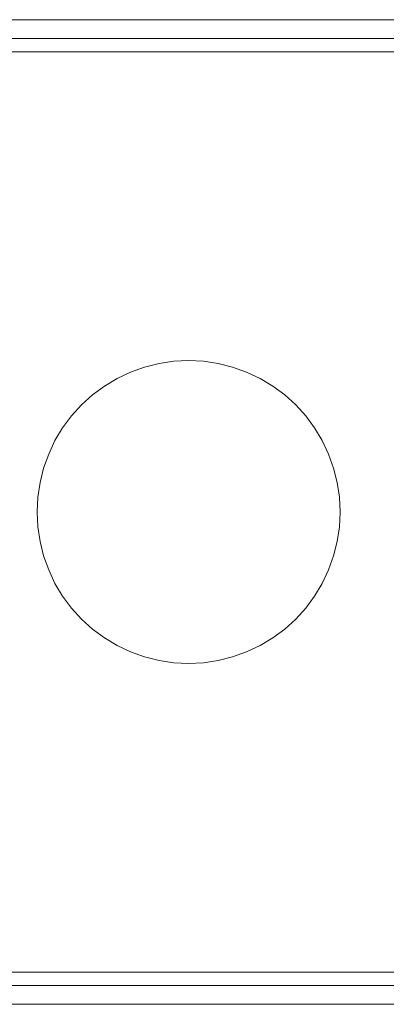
# Model space of a CAD drawing. Header units: millimetres. Extents: x -230 to 230, y -130 to 130.
# Tile 23 of 47: x -45 to 52, y -130 to 130. Entities that reach past the tile are written whole.
import ezdxf

# ---------------------------------------------------------------- set-up
doc = ezdxf.new("R2010")
doc.units = ezdxf.units.MM
doc.header["$LTSCALE"] = 25.4
doc.header["$PDMODE"] = 1
doc.header["$PDSIZE"] = -2
doc.layers.add('Lighting-Moving Light', color=7, linetype='Continuous', lineweight=5, true_color=0x000000)

# ---------------------------------------------------------------- blocks, each defined once
blk = doc.blocks.new('Group-1')
at = {"layer": 'Lighting-Moving Light', "color": 7, "linetype": 'Continuous', "lineweight": 5, "transparency": 33554687}
for points, invisible_edges in [([(-761.08, 239.03, -25), (-516.16, 239.03, -25), (-516.42, 243.99, -29.96), (-760.82, 243.99, -29.96)], 10), ([(-519.67, 235.52, -116.92), (-757.57, 235.52, -116.92), (-760.82, 243.99, -108.46), (-516.42, 243.99, -108.46)], 10), ([(-503.58, 1.53, -25), (-503.58, 226.45, -25), (-761.08, 239.03, -25), (-761.08, -11.05, -25)], 14), ([(-516.16, 239.03, -25), (-761.08, 239.03, -25), (-503.58, 226.45, -25)], 10), ([(-770.15, 222.94, -116.92), (-519.67, 235.52, -116.92), (-519.67, -7.54, -116.92), (-757.57, -7.54, -116.92)], 11), ([(-757.57, 235.52, -116.92), (-519.67, 235.52, -116.92), (-770.15, 222.94, -116.92)], 10), ([(-503.58, 1.53, -25), (-761.08, -11.05, -25), (-516.16, -11.05, -25)], 9), ([(-516.42, -16.01, -108.46), (-760.82, -16.01, -108.46), (-757.57, -7.54, -116.92), (-519.67, -7.54, -116.92)], 10), ([(-516.16, -11.05, -25), (-761.08, -11.05, -25), (-760.82, -16.01, -29.96), (-516.42, -16.01, -29.96)], 10)]:
    blk.add_3dface(points, dxfattribs=dict(at, invisible_edges=invisible_edges))
for points in [[(-516.42, 243.99, -29.96), (-516.42, 243.99, -108.46), (-760.82, 243.99, -108.46), (-760.82, 243.99, -29.96)], [(-516.42, -16.01, -108.46), (-516.42, -16.01, -29.96), (-760.82, -16.01, -29.96), (-760.82, -16.01, -108.46)]]:
    blk.add_3dface(points, dxfattribs=at)
at = {"layer": 'Lighting-Moving Light', "color": 0, "flags": 1}
for tag in ['Yoke', '3D_Symbol_Name', 'Weight', 'Weight', 'Wattage', 'Candlepower', 'Body', 'Model_Name', 'Beam_Angle', 'Field_Angle', 'Remarks', 'Beam_Angle_2', 'Field_Angle_2', 'Num_Channels', 'Frame_Size', 'Device_Type', 'FixtureID', 'Frame_Size', 'Base', 'Lens', 'Inst_Type', 'Lamp']:
    blk.add_attdef(tag, (-554.51, 111.22), '', height=0.18, dxfattribs=at)
blk = doc.blocks.new('Group-2-1')
at = {"layer": 'Lighting-Moving Light', "color": 7, "linetype": 'Continuous', "lineweight": 5, "transparency": 33554687}
for points, invisible_edges in [([(-642.54, 153.8, -457.37), (-646.42, 153.22, -457.37), (-650.23, 152.27, -457.37), (-642.54, 153.8, -457.37)], 12), ([(-627.01, 152.27, -457.37), (-642.54, 153.8, -457.37), (-650.23, 152.27, -457.37), (-627.01, 152.27, -457.37)], 15), ([(-642.54, 153.8, -460.54), (-646.42, 153.22, -460.54), (-650.23, 152.27, -460.54), (-642.54, 153.8, -460.54)], 12), ([(-627.01, 152.27, -460.54), (-642.54, 153.8, -460.54), (-650.23, 152.27, -460.54), (-627.01, 152.27, -460.54)], 15), ([(-634.7, 153.8, -457.37), (-638.62, 153.99, -457.37), (-642.54, 153.8, -457.37), (-634.7, 153.8, -457.37)], 12), ([(-634.7, 153.8, -460.54), (-638.62, 153.99, -460.54), (-642.54, 153.8, -460.54), (-634.7, 153.8, -460.54)], 12), ([(-627.01, 152.27, -457.37), (-634.7, 153.8, -457.37), (-642.54, 153.8, -457.37), (-627.01, 152.27, -457.37)], 15), ([(-627.01, 152.27, -460.54), (-634.7, 153.8, -460.54), (-642.54, 153.8, -460.54), (-627.01, 152.27, -460.54)], 15), ([(-627.01, 152.27, -457.37), (-630.82, 153.22, -457.37), (-634.7, 153.8, -457.37), (-627.01, 152.27, -457.37)], 12), ([(-627.01, 152.27, -460.54), (-630.82, 153.22, -460.54), (-634.7, 153.8, -460.54), (-627.01, 152.27, -460.54)], 12), ([(-650.23, 152.27, -457.37), (-657.47, 149.27, -457.37), (-663.99, 144.91, -457.37), (-650.23, 152.27, -457.37)], 15), ([(-613.24, 144.91, -457.37), (-650.23, 152.27, -457.37), (-663.99, 144.91, -457.37), (-613.24, 144.91, -457.37)], 15), ([(-650.23, 152.27, -460.54), (-657.47, 149.27, -460.54), (-663.99, 144.91, -460.54), (-650.23, 152.27, -460.54)], 15), ([(-613.24, 144.91, -460.54), (-650.23, 152.27, -460.54), (-663.99, 144.91, -460.54), (-613.24, 144.91, -460.54)], 15), ([(-650.23, 152.27, -457.37), (-653.93, 150.94, -457.37), (-657.47, 149.27, -457.37), (-650.23, 152.27, -457.37)], 12), ([(-650.23, 152.27, -460.54), (-653.93, 150.94, -460.54), (-657.47, 149.27, -460.54), (-650.23, 152.27, -460.54)], 12), ([(-613.24, 144.91, -457.37), (-627.01, 152.27, -457.37), (-650.23, 152.27, -457.37), (-613.24, 144.91, -457.37)], 15), ([(-613.24, 144.91, -460.54), (-627.01, 152.27, -460.54), (-650.23, 152.27, -460.54), (-613.24, 144.91, -460.54)], 15), ([(-619.76, 149.27, -457.37), (-623.31, 150.94, -457.37), (-627.01, 152.27, -457.37), (-619.76, 149.27, -457.37)], 12), ([(-613.24, 144.91, -457.37), (-619.76, 149.27, -457.37), (-627.01, 152.27, -457.37), (-613.24, 144.91, -457.37)], 15), ([(-619.76, 149.27, -460.54), (-623.31, 150.94, -460.54), (-627.01, 152.27, -460.54), (-619.76, 149.27, -460.54)], 12), ([(-613.24, 144.91, -460.54), (-619.76, 149.27, -460.54), (-627.01, 152.27, -460.54), (-613.24, 144.91, -460.54)], 15), ([(-657.47, 149.27, -457.37), (-660.84, 147.25, -457.37), (-663.99, 144.91, -457.37), (-657.47, 149.27, -457.37)], 12), ([(-657.47, 149.27, -460.54), (-660.84, 147.25, -460.54), (-663.99, 144.91, -460.54), (-657.47, 149.27, -460.54)], 12), ([(-613.24, 144.91, -457.37), (-616.4, 147.25, -457.37), (-619.76, 149.27, -457.37), (-613.24, 144.91, -457.37)], 12), ([(-613.24, 144.91, -460.54), (-616.4, 147.25, -460.54), (-619.76, 149.27, -460.54), (-613.24, 144.91, -460.54)], 12), ([(-663.99, 144.91, -457.37), (-676.9, 125.6, -457.37), (-678.43, 110.07, -457.37), (-663.99, 144.91, -457.37)], 15), ([(-663.99, 144.91, -457.37), (-678.43, 110.07, -457.37), (-650.23, 75.71, -457.37), (-663.99, 144.91, -457.37)], 15), ([(-663.99, 144.91, -460.54), (-676.9, 125.6, -460.54), (-678.43, 110.07, -460.54), (-663.99, 144.91, -460.54)], 15), ([(-663.99, 144.91, -460.54), (-678.43, 110.07, -460.54), (-650.23, 75.71, -460.54), (-663.99, 144.91, -460.54)], 15), ([(-663.99, 144.91, -457.37), (-671.88, 136.21, -457.37), (-676.9, 125.6, -457.37), (-663.99, 144.91, -457.37)], 15), ([(-663.99, 144.91, -460.54), (-671.88, 136.21, -460.54), (-676.9, 125.6, -460.54), (-663.99, 144.91, -460.54)], 15), ([(-663.99, 144.91, -457.37), (-666.9, 142.27, -457.37), (-671.88, 136.21, -457.37), (-663.99, 144.91, -457.37)], 14), ([(-663.99, 144.91, -460.54), (-666.9, 142.27, -460.54), (-671.88, 136.21, -460.54), (-663.99, 144.91, -460.54)], 14), ([(-603.34, 95.13, -457.37), (-613.24, 144.91, -457.37), (-663.99, 144.91, -457.37), (-603.34, 95.13, -457.37)], 15), ([(-663.99, 144.91, -457.37), (-650.23, 75.71, -457.37), (-603.34, 95.13, -457.37), (-663.99, 144.91, -457.37)], 15), ([(-603.34, 95.13, -460.54), (-613.24, 144.91, -460.54), (-663.99, 144.91, -460.54), (-603.34, 95.13, -460.54)], 15), ([(-663.99, 144.91, -460.54), (-650.23, 75.71, -460.54), (-603.34, 95.13, -460.54), (-663.99, 144.91, -460.54)], 15), ([(-605.36, 136.21, -457.37), (-610.33, 142.27, -457.37), (-613.24, 144.91, -457.37), (-605.36, 136.21, -457.37)], 13), ([(-600.34, 125.6, -457.37), (-605.36, 136.21, -457.37), (-613.24, 144.91, -457.37), (-600.34, 125.6, -457.37)], 15), ([(-603.34, 95.13, -457.37), (-600.34, 125.6, -457.37), (-613.24, 144.91, -457.37), (-603.34, 95.13, -457.37)], 15), ([(-605.36, 136.21, -460.54), (-610.33, 142.27, -460.54), (-613.24, 144.91, -460.54), (-605.36, 136.21, -460.54)], 13), ([(-600.34, 125.6, -460.54), (-605.36, 136.21, -460.54), (-613.24, 144.91, -460.54), (-600.34, 125.6, -460.54)], 15), ([(-603.34, 95.13, -460.54), (-600.34, 125.6, -460.54), (-613.24, 144.91, -460.54), (-603.34, 95.13, -460.54)], 15), ([(-666.9, 142.27, -457.37), (-669.54, 139.37, -457.37), (-671.88, 136.21, -457.37), (-666.9, 142.27, -457.37)], 12), ([(-666.9, 142.27, -460.54), (-669.54, 139.37, -460.54), (-671.88, 136.21, -460.54), (-666.9, 142.27, -460.54)], 12), ([(-605.36, 136.21, -457.37), (-607.7, 139.37, -457.37), (-610.33, 142.27, -457.37), (-605.36, 136.21, -457.37)], 12), ([(-605.36, 136.21, -460.54), (-607.7, 139.37, -460.54), (-610.33, 142.27, -460.54), (-605.36, 136.21, -460.54)], 12), ([(-671.88, 136.21, -457.37), (-673.9, 132.85, -457.37), (-676.9, 125.6, -457.37), (-671.88, 136.21, -457.37)], 14), ([(-671.88, 136.21, -460.54), (-673.9, 132.85, -460.54), (-676.9, 125.6, -460.54), (-671.88, 136.21, -460.54)], 14), ([(-600.34, 125.6, -457.37), (-603.34, 132.85, -457.37), (-605.36, 136.21, -457.37), (-600.34, 125.6, -457.37)], 13), ([(-600.34, 125.6, -460.54), (-603.34, 132.85, -460.54), (-605.36, 136.21, -460.54), (-600.34, 125.6, -460.54)], 13), ([(-673.9, 132.85, -457.37), (-675.57, 129.3, -457.37), (-676.9, 125.6, -457.37), (-673.9, 132.85, -457.37)], 12), ([(-673.9, 132.85, -460.54), (-675.57, 129.3, -460.54), (-676.9, 125.6, -460.54), (-673.9, 132.85, -460.54)], 12), ([(-600.34, 125.6, -457.37), (-601.66, 129.3, -457.37), (-603.34, 132.85, -457.37), (-600.34, 125.6, -457.37)], 12), ([(-600.34, 125.6, -460.54), (-601.66, 129.3, -460.54), (-603.34, 132.85, -460.54), (-600.34, 125.6, -460.54)], 12), ([(-676.9, 125.6, -457.37), (-677.85, 121.79, -457.37), (-678.43, 117.91, -457.37), (-676.9, 125.6, -457.37)], 12), ([(-676.9, 125.6, -457.37), (-678.43, 117.91, -457.37), (-678.43, 110.07, -457.37), (-676.9, 125.6, -457.37)], 15), ([(-676.9, 125.6, -460.54), (-677.85, 121.79, -460.54), (-678.43, 117.91, -460.54), (-676.9, 125.6, -460.54)], 12), ([(-676.9, 125.6, -460.54), (-678.43, 117.91, -460.54), (-678.43, 110.07, -460.54), (-676.9, 125.6, -460.54)], 15), ([(-603.34, 95.13, -457.37), (-598.81, 110.07, -457.37), (-600.34, 125.6, -457.37), (-603.34, 95.13, -457.37)], 15), ([(-603.34, 95.13, -460.54), (-598.81, 110.07, -460.54), (-600.34, 125.6, -460.54), (-603.34, 95.13, -460.54)], 15), ([(-598.81, 117.91, -457.37), (-599.39, 121.79, -457.37), (-600.34, 125.6, -457.37), (-598.81, 117.91, -457.37)], 12), ([(-598.81, 110.07, -457.37), (-598.81, 117.91, -457.37), (-600.34, 125.6, -457.37), (-598.81, 110.07, -457.37)], 15), ([(-598.81, 117.91, -460.54), (-599.39, 121.79, -460.54), (-600.34, 125.6, -460.54), (-598.81, 117.91, -460.54)], 12), ([(-598.81, 110.07, -460.54), (-598.81, 117.91, -460.54), (-600.34, 125.6, -460.54), (-598.81, 110.07, -460.54)], 15), ([(-678.43, 117.91, -457.37), (-678.62, 113.99, -457.37), (-678.43, 110.07, -457.37), (-678.43, 117.91, -457.37)], 12), ([(-678.43, 117.91, -460.54), (-678.62, 113.99, -460.54), (-678.43, 110.07, -460.54), (-678.43, 117.91, -460.54)], 12), ([(-598.81, 110.07, -457.37), (-598.62, 113.99, -457.37), (-598.81, 117.91, -457.37), (-598.81, 110.07, -457.37)], 12), ([(-598.81, 110.07, -460.54), (-598.62, 113.99, -460.54), (-598.81, 117.91, -460.54), (-598.81, 110.07, -460.54)], 12), ([(-678.43, 110.07, -457.37), (-677.85, 106.19, -457.37), (-676.9, 102.38, -457.37), (-678.43, 110.07, -457.37)], 12), ([(-678.43, 110.07, -457.37), (-676.9, 102.38, -457.37), (-673.9, 95.13, -457.37), (-678.43, 110.07, -457.37)], 15), ([(-678.43, 110.07, -457.37), (-673.9, 95.13, -457.37), (-666.9, 85.71, -457.37), (-678.43, 110.07, -457.37)], 15), ([(-678.43, 110.07, -457.37), (-666.9, 85.71, -457.37), (-650.23, 75.71, -457.37), (-678.43, 110.07, -457.37)], 15), ([(-678.43, 110.07, -460.54), (-677.85, 106.19, -460.54), (-676.9, 102.38, -460.54), (-678.43, 110.07, -460.54)], 12), ([(-678.43, 110.07, -460.54), (-676.9, 102.38, -460.54), (-673.9, 95.13, -460.54), (-678.43, 110.07, -460.54)], 15), ([(-678.43, 110.07, -460.54), (-673.9, 95.13, -460.54), (-666.9, 85.71, -460.54), (-678.43, 110.07, -460.54)], 15), ([(-678.43, 110.07, -460.54), (-666.9, 85.71, -460.54), (-650.23, 75.71, -460.54), (-678.43, 110.07, -460.54)], 15), ([(-603.34, 95.13, -457.37), (-600.34, 102.38, -457.37), (-598.81, 110.07, -457.37), (-603.34, 95.13, -457.37)], 15), ([(-603.34, 95.13, -460.54), (-600.34, 102.38, -460.54), (-598.81, 110.07, -460.54), (-603.34, 95.13, -460.54)], 15), ([(-600.34, 102.38, -457.37), (-599.39, 106.19, -457.37), (-598.81, 110.07, -457.37), (-600.34, 102.38, -457.37)], 12), ([(-600.34, 102.38, -460.54), (-599.39, 106.19, -460.54), (-598.81, 110.07, -460.54), (-600.34, 102.38, -460.54)], 12), ([(-676.9, 102.38, -457.37), (-675.57, 98.68, -457.37), (-673.9, 95.13, -457.37), (-676.9, 102.38, -457.37)], 12), ([(-676.9, 102.38, -460.54), (-675.57, 98.68, -460.54), (-673.9, 95.13, -460.54), (-676.9, 102.38, -460.54)], 12), ([(-603.34, 95.13, -457.37), (-601.66, 98.68, -457.37), (-600.34, 102.38, -457.37), (-603.34, 95.13, -457.37)], 12), ([(-603.34, 95.13, -460.54), (-601.66, 98.68, -460.54), (-600.34, 102.38, -460.54), (-603.34, 95.13, -460.54)], 12), ([(-673.9, 95.13, -457.37), (-671.88, 91.77, -457.37), (-666.9, 85.71, -457.37), (-673.9, 95.13, -457.37)], 14), ([(-673.9, 95.13, -460.54), (-671.88, 91.77, -460.54), (-666.9, 85.71, -460.54), (-673.9, 95.13, -460.54)], 14), ([(-650.23, 75.71, -457.37), (-619.76, 78.71, -457.37), (-603.34, 95.13, -457.37), (-650.23, 75.71, -457.37)], 15), ([(-650.23, 75.71, -460.54), (-619.76, 78.71, -460.54), (-603.34, 95.13, -460.54), (-650.23, 75.71, -460.54)], 15), ([(-619.76, 78.71, -457.37), (-610.33, 85.71, -457.37), (-603.34, 95.13, -457.37), (-619.76, 78.71, -457.37)], 15), ([(-619.76, 78.71, -460.54), (-610.33, 85.71, -460.54), (-603.34, 95.13, -460.54), (-619.76, 78.71, -460.54)], 15), ([(-610.33, 85.71, -457.37), (-605.36, 91.77, -457.37), (-603.34, 95.13, -457.37), (-610.33, 85.71, -457.37)], 13), ([(-610.33, 85.71, -460.54), (-605.36, 91.77, -460.54), (-603.34, 95.13, -460.54), (-610.33, 85.71, -460.54)], 13), ([(-671.88, 91.77, -457.37), (-669.54, 88.61, -457.37), (-666.9, 85.71, -457.37), (-671.88, 91.77, -457.37)], 12), ([(-671.88, 91.77, -460.54), (-669.54, 88.61, -460.54), (-666.9, 85.71, -460.54), (-671.88, 91.77, -460.54)], 12), ([(-610.33, 85.71, -457.37), (-607.7, 88.61, -457.37), (-605.36, 91.77, -457.37), (-610.33, 85.71, -457.37)], 12), ([(-610.33, 85.71, -460.54), (-607.7, 88.61, -460.54), (-605.36, 91.77, -460.54), (-610.33, 85.71, -460.54)], 12), ([(-666.9, 85.71, -457.37), (-663.99, 83.07, -457.37), (-660.84, 80.73, -457.37), (-666.9, 85.71, -457.37)], 12), ([(-666.9, 85.71, -457.37), (-660.84, 80.73, -457.37), (-657.47, 78.71, -457.37), (-666.9, 85.71, -457.37)], 13), ([(-666.9, 85.71, -457.37), (-657.47, 78.71, -457.37), (-650.23, 75.71, -457.37), (-666.9, 85.71, -457.37)], 15), ([(-666.9, 85.71, -460.54), (-663.99, 83.07, -460.54), (-660.84, 80.73, -460.54), (-666.9, 85.71, -460.54)], 12), ([(-666.9, 85.71, -460.54), (-660.84, 80.73, -460.54), (-657.47, 78.71, -460.54), (-666.9, 85.71, -460.54)], 13), ([(-666.9, 85.71, -460.54), (-657.47, 78.71, -460.54), (-650.23, 75.71, -460.54), (-666.9, 85.71, -460.54)], 15), ([(-619.76, 78.71, -457.37), (-616.4, 80.73, -457.37), (-610.33, 85.71, -457.37), (-619.76, 78.71, -457.37)], 14), ([(-619.76, 78.71, -460.54), (-616.4, 80.73, -460.54), (-610.33, 85.71, -460.54), (-619.76, 78.71, -460.54)], 14), ([(-616.4, 80.73, -457.37), (-613.24, 83.07, -457.37), (-610.33, 85.71, -457.37), (-616.4, 80.73, -457.37)], 12), ([(-616.4, 80.73, -460.54), (-613.24, 83.07, -460.54), (-610.33, 85.71, -460.54), (-616.4, 80.73, -460.54)], 12), ([(-657.47, 78.71, -457.37), (-653.93, 77.03, -457.37), (-650.23, 75.71, -457.37), (-657.47, 78.71, -457.37)], 12), ([(-657.47, 78.71, -460.54), (-653.93, 77.03, -460.54), (-650.23, 75.71, -460.54), (-657.47, 78.71, -460.54)], 12), ([(-650.23, 75.71, -457.37), (-634.7, 74.18, -457.37), (-619.76, 78.71, -457.37), (-650.23, 75.71, -457.37)], 15), ([(-650.23, 75.71, -460.54), (-634.7, 74.18, -460.54), (-619.76, 78.71, -460.54), (-650.23, 75.71, -460.54)], 15), ([(-634.7, 74.18, -457.37), (-627.01, 75.71, -457.37), (-619.76, 78.71, -457.37), (-634.7, 74.18, -457.37)], 15), ([(-634.7, 74.18, -460.54), (-627.01, 75.71, -460.54), (-619.76, 78.71, -460.54), (-634.7, 74.18, -460.54)], 15), ([(-627.01, 75.71, -457.37), (-623.31, 77.03, -457.37), (-619.76, 78.71, -457.37), (-627.01, 75.71, -457.37)], 12), ([(-627.01, 75.71, -460.54), (-623.31, 77.03, -460.54), (-619.76, 78.71, -460.54), (-627.01, 75.71, -460.54)], 12), ([(-650.23, 75.71, -457.37), (-646.42, 74.76, -457.37), (-642.54, 74.18, -457.37), (-650.23, 75.71, -457.37)], 12), ([(-650.23, 75.71, -457.37), (-642.54, 74.18, -457.37), (-634.7, 74.18, -457.37), (-650.23, 75.71, -457.37)], 15), ([(-650.23, 75.71, -460.54), (-646.42, 74.76, -460.54), (-642.54, 74.18, -460.54), (-650.23, 75.71, -460.54)], 12), ([(-650.23, 75.71, -460.54), (-642.54, 74.18, -460.54), (-634.7, 74.18, -460.54), (-650.23, 75.71, -460.54)], 15), ([(-634.7, 74.18, -457.37), (-630.82, 74.76, -457.37), (-627.01, 75.71, -457.37), (-634.7, 74.18, -457.37)], 12), ([(-634.7, 74.18, -460.54), (-630.82, 74.76, -460.54), (-627.01, 75.71, -460.54), (-634.7, 74.18, -460.54)], 12), ([(-642.54, 74.18, -457.37), (-638.62, 73.99, -457.37), (-634.7, 74.18, -457.37), (-642.54, 74.18, -457.37)], 12), ([(-642.54, 74.18, -460.54), (-638.62, 73.99, -460.54), (-634.7, 74.18, -460.54), (-642.54, 74.18, -460.54)], 12)]:
    blk.add_3dface(points, dxfattribs=dict(at, invisible_edges=invisible_edges))
for points in [[(-646.42, 153.22, -460.54), (-646.42, 153.22, -457.37), (-642.54, 153.8, -457.37), (-642.54, 153.8, -460.54)], [(-642.54, 153.8, -460.54), (-642.54, 153.8, -457.37), (-638.62, 153.99, -457.37), (-638.62, 153.99, -460.54)], [(-638.62, 153.99, -460.54), (-638.62, 153.99, -457.37), (-634.7, 153.8, -457.37), (-634.7, 153.8, -460.54)], [(-634.7, 153.8, -460.54), (-634.7, 153.8, -457.37), (-630.82, 153.22, -457.37), (-630.82, 153.22, -460.54)], [(-657.47, 149.27, -460.54), (-657.47, 149.27, -457.37), (-653.93, 150.94, -457.37), (-653.93, 150.94, -460.54)], [(-653.93, 150.94, -460.54), (-653.93, 150.94, -457.37), (-650.23, 152.27, -457.37), (-650.23, 152.27, -460.54)], [(-650.23, 152.27, -460.54), (-650.23, 152.27, -457.37), (-646.42, 153.22, -457.37), (-646.42, 153.22, -460.54)], [(-630.82, 153.22, -460.54), (-630.82, 153.22, -457.37), (-627.01, 152.27, -457.37), (-627.01, 152.27, -460.54)], [(-627.01, 152.27, -460.54), (-627.01, 152.27, -457.37), (-623.31, 150.94, -457.37), (-623.31, 150.94, -460.54)], [(-623.31, 150.94, -460.54), (-623.31, 150.94, -457.37), (-619.76, 149.27, -457.37), (-619.76, 149.27, -460.54)], [(-660.84, 147.25, -460.54), (-660.84, 147.25, -457.37), (-657.47, 149.27, -457.37), (-657.47, 149.27, -460.54)], [(-619.76, 149.27, -460.54), (-619.76, 149.27, -457.37), (-616.4, 147.25, -457.37), (-616.4, 147.25, -460.54)], [(-663.99, 144.91, -460.54), (-663.99, 144.91, -457.37), (-660.84, 147.25, -457.37), (-660.84, 147.25, -460.54)], [(-616.4, 147.25, -460.54), (-616.4, 147.25, -457.37), (-613.24, 144.91, -457.37), (-613.24, 144.91, -460.54)], [(-666.9, 142.27, -460.54), (-666.9, 142.27, -457.37), (-663.99, 144.91, -457.37), (-663.99, 144.91, -460.54)], [(-613.24, 144.91, -460.54), (-613.24, 144.91, -457.37), (-610.33, 142.27, -457.37), (-610.33, 142.27, -460.54)], [(-669.54, 139.37, -460.54), (-669.54, 139.37, -457.37), (-666.9, 142.27, -457.37), (-666.9, 142.27, -460.54)], [(-610.33, 142.27, -460.54), (-610.33, 142.27, -457.37), (-607.7, 139.37, -457.37), (-607.7, 139.37, -460.54)], [(-671.88, 136.21, -460.54), (-671.88, 136.21, -457.37), (-669.54, 139.37, -457.37), (-669.54, 139.37, -460.54)], [(-607.7, 139.37, -460.54), (-607.7, 139.37, -457.37), (-605.36, 136.21, -457.37), (-605.36, 136.21, -460.54)], [(-673.9, 132.85, -460.54), (-673.9, 132.85, -457.37), (-671.88, 136.21, -457.37), (-671.88, 136.21, -460.54)], [(-605.36, 136.21, -460.54), (-605.36, 136.21, -457.37), (-603.34, 132.85, -457.37), (-603.34, 132.85, -460.54)], [(-675.57, 129.3, -460.54), (-675.57, 129.3, -457.37), (-673.9, 132.85, -457.37), (-673.9, 132.85, -460.54)], [(-603.34, 132.85, -460.54), (-603.34, 132.85, -457.37), (-601.66, 129.3, -457.37), (-601.66, 129.3, -460.54)], [(-676.9, 125.6, -460.54), (-676.9, 125.6, -457.37), (-675.57, 129.3, -457.37), (-675.57, 129.3, -460.54)], [(-601.66, 129.3, -460.54), (-601.66, 129.3, -457.37), (-600.34, 125.6, -457.37), (-600.34, 125.6, -460.54)], [(-677.85, 121.79, -460.54), (-677.85, 121.79, -457.37), (-676.9, 125.6, -457.37), (-676.9, 125.6, -460.54)], [(-600.34, 125.6, -460.54), (-600.34, 125.6, -457.37), (-599.39, 121.79, -457.37), (-599.39, 121.79, -460.54)], [(-678.43, 117.91, -460.54), (-678.43, 117.91, -457.37), (-677.85, 121.79, -457.37), (-677.85, 121.79, -460.54)], [(-599.39, 121.79, -460.54), (-599.39, 121.79, -457.37), (-598.81, 117.91, -457.37), (-598.81, 117.91, -460.54)], [(-678.62, 113.99, -460.54), (-678.62, 113.99, -457.37), (-678.43, 117.91, -457.37), (-678.43, 117.91, -460.54)], [(-598.81, 117.91, -460.54), (-598.81, 117.91, -457.37), (-598.62, 113.99, -457.37), (-598.62, 113.99, -460.54)], [(-678.43, 110.07, -460.54), (-678.43, 110.07, -457.37), (-678.62, 113.99, -457.37), (-678.62, 113.99, -460.54)], [(-598.62, 113.99, -460.54), (-598.62, 113.99, -457.37), (-598.81, 110.07, -457.37), (-598.81, 110.07, -460.54)], [(-677.85, 106.19, -460.54), (-677.85, 106.19, -457.37), (-678.43, 110.07, -457.37), (-678.43, 110.07, -460.54)], [(-598.81, 110.07, -460.54), (-598.81, 110.07, -457.37), (-599.39, 106.19, -457.37), (-599.39, 106.19, -460.54)], [(-676.9, 102.38, -460.54), (-676.9, 102.38, -457.37), (-677.85, 106.19, -457.37), (-677.85, 106.19, -460.54)], [(-599.39, 106.19, -460.54), (-599.39, 106.19, -457.37), (-600.34, 102.38, -457.37), (-600.34, 102.38, -460.54)], [(-675.57, 98.68, -460.54), (-675.57, 98.68, -457.37), (-676.9, 102.38, -457.37), (-676.9, 102.38, -460.54)], [(-600.34, 102.38, -460.54), (-600.34, 102.38, -457.37), (-601.66, 98.68, -457.37), (-601.66, 98.68, -460.54)], [(-673.9, 95.13, -460.54), (-673.9, 95.13, -457.37), (-675.57, 98.68, -457.37), (-675.57, 98.68, -460.54)], [(-601.66, 98.68, -460.54), (-601.66, 98.68, -457.37), (-603.34, 95.13, -457.37), (-603.34, 95.13, -460.54)], [(-671.88, 91.77, -460.54), (-671.88, 91.77, -457.37), (-673.9, 95.13, -457.37), (-673.9, 95.13, -460.54)], [(-603.34, 95.13, -460.54), (-603.34, 95.13, -457.37), (-605.36, 91.77, -457.37), (-605.36, 91.77, -460.54)], [(-669.54, 88.61, -460.54), (-669.54, 88.61, -457.37), (-671.88, 91.77, -457.37), (-671.88, 91.77, -460.54)], [(-605.36, 91.77, -460.54), (-605.36, 91.77, -457.37), (-607.7, 88.61, -457.37), (-607.7, 88.61, -460.54)], [(-666.9, 85.71, -460.54), (-666.9, 85.71, -457.37), (-669.54, 88.61, -457.37), (-669.54, 88.61, -460.54)], [(-607.7, 88.61, -460.54), (-607.7, 88.61, -457.37), (-610.33, 85.71, -457.37), (-610.33, 85.71, -460.54)], [(-663.99, 83.07, -460.54), (-663.99, 83.07, -457.37), (-666.9, 85.71, -457.37), (-666.9, 85.71, -460.54)], [(-610.33, 85.71, -460.54), (-610.33, 85.71, -457.37), (-613.24, 83.07, -457.37), (-613.24, 83.07, -460.54)], [(-660.84, 80.73, -460.54), (-660.84, 80.73, -457.37), (-663.99, 83.07, -457.37), (-663.99, 83.07, -460.54)], [(-657.47, 78.71, -460.54), (-657.47, 78.71, -457.37), (-660.84, 80.73, -457.37), (-660.84, 80.73, -460.54)], [(-616.4, 80.73, -460.54), (-616.4, 80.73, -457.37), (-619.76, 78.71, -457.37), (-619.76, 78.71, -460.54)], [(-613.24, 83.07, -460.54), (-613.24, 83.07, -457.37), (-616.4, 80.73, -457.37), (-616.4, 80.73, -460.54)], [(-653.93, 77.03, -460.54), (-653.93, 77.03, -457.37), (-657.47, 78.71, -457.37), (-657.47, 78.71, -460.54)], [(-619.76, 78.71, -460.54), (-619.76, 78.71, -457.37), (-623.31, 77.03, -457.37), (-623.31, 77.03, -460.54)], [(-650.23, 75.71, -460.54), (-650.23, 75.71, -457.37), (-653.93, 77.03, -457.37), (-653.93, 77.03, -460.54)], [(-646.42, 74.76, -460.54), (-646.42, 74.76, -457.37), (-650.23, 75.71, -457.37), (-650.23, 75.71, -460.54)], [(-627.01, 75.71, -460.54), (-627.01, 75.71, -457.37), (-630.82, 74.76, -457.37), (-630.82, 74.76, -460.54)], [(-623.31, 77.03, -460.54), (-623.31, 77.03, -457.37), (-627.01, 75.71, -457.37), (-627.01, 75.71, -460.54)], [(-642.54, 74.18, -460.54), (-642.54, 74.18, -457.37), (-646.42, 74.76, -457.37), (-646.42, 74.76, -460.54)], [(-638.62, 73.99, -460.54), (-638.62, 73.99, -457.37), (-642.54, 74.18, -457.37), (-642.54, 74.18, -460.54)], [(-634.7, 74.18, -460.54), (-634.7, 74.18, -457.37), (-638.62, 73.99, -457.37), (-638.62, 73.99, -460.54)], [(-630.82, 74.76, -460.54), (-630.82, 74.76, -457.37), (-634.7, 74.18, -457.37), (-634.7, 74.18, -460.54)]]:
    blk.add_3dface(points, dxfattribs=at)
at = {"layer": 'Lighting-Moving Light', "color": 0, "flags": 1}
for tag in ['Yoke', '3D_Symbol_Name', 'Weight', 'Candlepower', 'Weight', 'Wattage', 'Body', 'Model_Name', 'Frame_Size', 'Device_Type', 'Beam_Angle', 'Field_Angle', 'Remarks', 'Beam_Angle_2', 'Field_Angle_2', 'Num_Channels', 'FixtureID', 'Frame_Size', 'Base', 'Lens', 'Inst_Type', 'Lamp']:
    blk.add_attdef(tag, (-616.38, -179.3), '', height=0.18, dxfattribs=at)

msp = doc.modelspace()

# ---------------------------------------------------------------- linework, layer by layer
at = {"layer": 'Lighting-Moving Light', "color": 7, "linetype": 'Continuous', "lineweight": 5, "transparency": 33554687}
msp.add_point((0, 0, -360), dxfattribs=at)

# ---------------------------------------------------------------- block references
at = {"layer": 'Lighting-Moving Light', "color": 7, "transparency": 33554687}
for name in ['Group-1', 'Group-2-1']:
    msp.add_blockref(name, (638.62, -113.99), dxfattribs=at)

doc.saveas('drawing.dxf')
